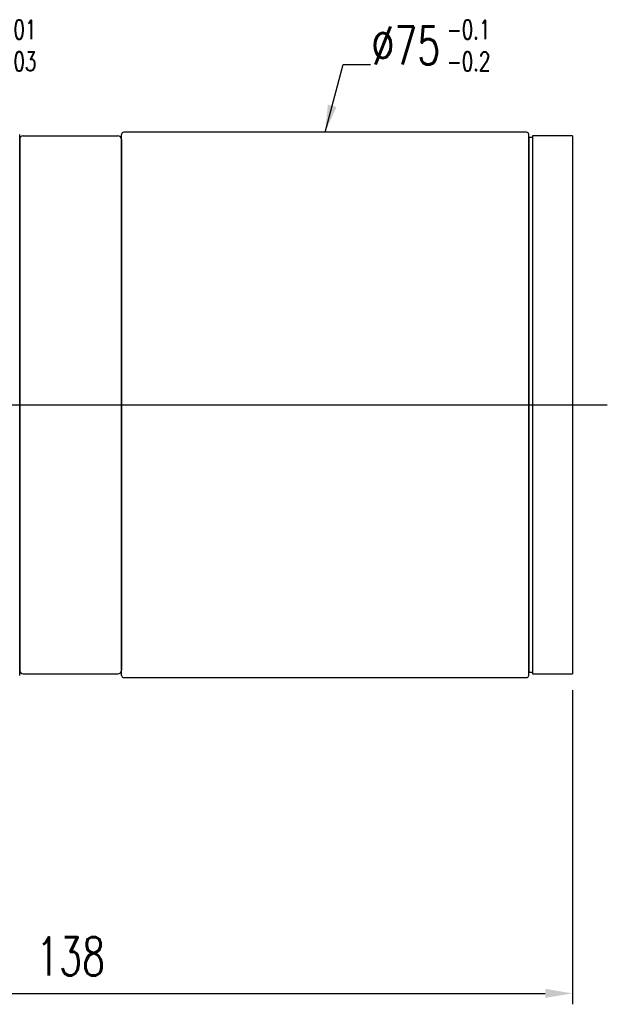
# Model space of a CAD drawing. Header units: inches. Extents: x 37 to 987, y -531 to 767.
# Tile 49 of 49: x 280 to 360, y 94 to 230. Entities that reach past the tile are written whole.
import ezdxf

# ---------------------------------------------------------------- set-up
doc = ezdxf.new("R2010")
doc.units = ezdxf.units.IN
doc.header["$MEASUREMENT"] = 0
doc.layers.add('DIM', color=4, linetype='Continuous')
doc.styles.add('DIM-7', font='SIMPLEX.shx', dxfattribs={"width": 0.7, "bigfont": 'chineset.shx'})
doc.dimstyles.new('CNS', dxfattribs={"dimtxt": 3.5, "dimasz": 2.5, "dimexe": 1, "dimexo": 1.5, "dimgap": 0.09, "dimtad": 0, "dimdsep": 46, "dimtxsty": 'DIM-7', "dimcen": 0.09, "dimclrd": 1, "dimclre": 1, "dimclrt": 4, "dimadec": 0, "dimazin": 0, "dimtfac": 1, "dimtix": 1, "dimtmove": 2, "dimatfit": 3, "dimfxl": 1, "dimtvp": 0.971429, "dimtolj": 1, "dimarcsym": 0})

# ---------------------------------------------------------------- blocks, each defined once
blk = doc.blocks.new('*D8')
at = {"layer": 'DEFPOINTS', "color": 0, "transparency": 16777216}
for p in [(355.7, 139.6), (217.7, 122.1), (355.7, 95.66)]:
    blk.add_point(p, dxfattribs=at)
at = {"layer": 'DIM', "color": 7, "lineweight": -2, "transparency": 16777216}
for p, q in [((355.7, 137.35), (355.7, 94.16)), ((217.7, 119.85), (217.7, 94.16)), ((221.45, 95.66), (351.95, 95.66))]:
    blk.add_line(p, q, dxfattribs=at)
at = {"layer": 'DIM', "color": 7, "transparency": 16777216}
for points in [[(221.45, 96.29), (221.45, 95.04), (217.7, 95.66)], [(351.95, 96.29), (351.95, 95.04), (355.7, 95.66)]]:
    blk.add_solid(points, dxfattribs=at)
at = {"layer": 'DIM', "color": 7, "transparency": 16777216, "insert": (286.7, 100.76), "char_height": 5.25, "attachment_point": 5, "style": 'DIM-7'}
blk.add_mtext('\\A1;138', dxfattribs=at)

msp = doc.modelspace()

# ---------------------------------------------------------------- linework, layer by layer
at = {"layer": 'DIM', "color": 7}
for p, q in [((349.395, 214.098), (293.995, 214.098)), ((279.695, 213.101), (279.695, 140.101)), ((280.195, 213.601), (293.195, 213.601)), ((293.695, 176.598), (293.695, 213.798)), ((293.695, 213.101), (293.695, 140.101)), ((349.695, 213.351), (349.695, 139.851)), ((350.195, 213.351), (349.695, 213.351)), ((350.195, 213.601), (350.195, 139.601)), ((355.695, 213.601), (350.195, 213.601)), ((350.195, 213.351), (350.195, 139.851)), ((355.695, 213.601), (355.695, 139.601)), ((213.695, 176.598), (360.49, 176.602)), ((293.695, 139.398), (293.695, 176.598)), ((280.195, 139.601), (293.195, 139.601)), ((349.695, 139.851), (350.195, 139.851)), ((350.195, 139.601), (355.695, 139.601)), ((293.995, 139.098), (349.395, 139.098))]:
    msp.add_line(p, q, dxfattribs=at)
for centre, radius, start, end in [((293.995, 213.798), 0.3, 90, 180), ((349.395, 213.798), 0.3, 0, 90), ((280.195, 213.101), 0.5, 90, 180), ((293.195, 213.101), 0.5, 0, 90), ((280.195, 140.101), 0.5, 180, 270), ((293.195, 140.101), 0.5, 270, 0), ((293.995, 139.398), 0.3, 180, 270), ((349.395, 139.398), 0.3, 270, 360)]:
    msp.add_arc(centre, radius, start, end, dxfattribs=at)
for points in [[(279.695, 139.398), (279.695, 139.509), (279.695, 139.649), (279.695, 140.297), (279.695, 141.004), (279.695, 142.881), (279.695, 144.055), (279.695, 146.77), (279.695, 148.319), (279.695, 151.817), (279.695, 153.715), (279.695, 157.776), (279.695, 159.967), (279.695, 164.511), (279.695, 166.849), (279.695, 171.653), (279.695, 174.138), (279.695, 179.032), (279.695, 181.464), (279.695, 186.298), (279.695, 188.669), (279.695, 193.183), (279.695, 195.36), (279.695, 199.469), (279.695, 201.359), (279.695, 204.819), (279.695, 206.404), (279.695, 209.132), (279.695, 210.285), (279.695, 212.169), (279.695, 212.894), (279.695, 213.546), (279.695, 213.688), (279.695, 213.798)], [(349.695, 139.398), (349.695, 139.509), (349.695, 139.649), (349.695, 140.297), (349.695, 141.004), (349.695, 142.881), (349.695, 144.055), (349.695, 146.77), (349.695, 148.319), (349.695, 151.817), (349.695, 153.715), (349.695, 157.776), (349.695, 159.967), (349.695, 164.511), (349.695, 166.849), (349.695, 171.653), (349.695, 174.138), (349.695, 179.032), (349.695, 181.464), (349.695, 186.298), (349.695, 188.669), (349.695, 193.183), (349.695, 195.36), (349.695, 199.469), (349.695, 201.359), (349.695, 204.819), (349.695, 206.404), (349.695, 209.132), (349.695, 210.285), (349.695, 212.169), (349.695, 212.894), (349.695, 213.546), (349.695, 213.688), (349.695, 213.798)]]:
    msp.add_open_spline(points, degree=3, knots=[0.04020525, 0.04020525, 0.04020525, 0.04020525, 0.06233285, 0.06233285, 0.12482135, 0.12482135, 0.18730986, 0.18730986, 0.24979836, 0.24979836, 0.31228687, 0.31228687, 0.37477537, 0.37477537, 0.43726388, 0.43726388, 0.49975239, 0.49975239, 0.56224089, 0.56224089, 0.6247294, 0.6247294, 0.6872179, 0.6872179, 0.74970641, 0.74970641, 0.81219491, 0.81219491, 0.87468342, 0.87468342, 0.93717193, 0.93717193, 0.95979023, 0.95979023, 0.95979023, 0.95979023], dxfattribs=at)

# ---------------------------------------------------------------- texts
at = {"layer": 'DIM', "color": 7, "char_height": 2.625, "width": 6.14149, "attachment_point": 1, "style": 'DIM-7'}
for s, insert in [('-0.01\\P-0.03', (274.43, 229.519)), ('-0.1\\P-0.2', (338.43, 229.519))]:
    msp.add_mtext(s, dxfattribs=dict(at, insert=insert))
at = {"layer": 'DIM', "color": 7, "insert": (328.068, 223.4), "char_height": 5.25, "attachment_point": 7, "style": 'DIM-7'}
msp.add_mtext('\\A1;%%C75', dxfattribs=at)

# ---------------------------------------------------------------- dimensions: what is measured, and where the dimension line sits
at = {"layer": 'DIM', "color": 7}
dim = msp.add_linear_dim(base=(355.695, 95.661), p1=(217.695, 122.098), p2=(355.695, 139.601), dimstyle='CNS', override={"dimscale": 1.5, "dimclrd": 7, "dimclre": 7, "dimclrt": 7}, dxfattribs=at)
dim.commit()
dim.dimension.update_dxf_attribs({"geometry": '*D8', "text_midpoint": (286.695, 100.761)})

# ---------------------------------------------------------------- leaders
at = {"layer": 'DIM', "color": 7, "annotation_type": 0, "has_hookline": 1, "hookline_direction": 0, "text_width": 9.275}
msp.add_leader([(321.695, 214.098), (324.183, 223.4), (327.933, 223.4)], dimstyle='CNS', override={"dimscale": 1.5, "dimclrd": 7, "dimclre": 7, "dimclrt": 7}, dxfattribs=at)

doc.saveas('drawing.dxf')
